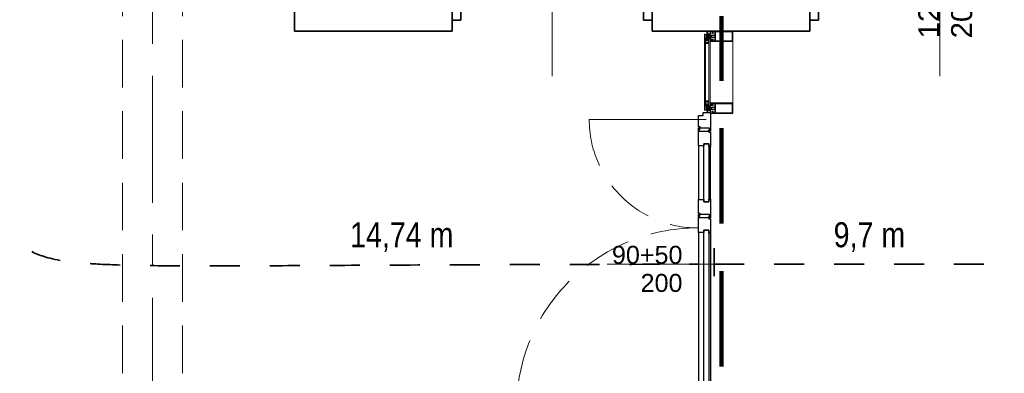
# Model space of a CAD drawing. Header units: centimetres. Extents: x 101 to 4622, y -1383 to 1498.
# Tile 46 of 68: x 2931 to 3423, y -468 to -292. Entities that reach past the tile are written whole.
import ezdxf

# ---------------------------------------------------------------- set-up
doc = ezdxf.new("R2010")
doc.units = ezdxf.units.CM
for name, pattern in [('Dash', [30, 15, -15]), ('Długa kreska', [71.4375, 47.625, -23.8125]), ('IMPORT-GEN3', [31.25, 23.75, -7.5]), ('Oś', [111.125, 63.5, -15.875, 15.875, -15.875]), ('Ukryte', [35.719, 23.8125, -11.9065])]:
    doc.linetypes.add(name, pattern=pattern)
for name, color, linetype, lineweight in [('A-DETL', 90, 'Continuous', 9), ('A-DETL-GENF', 92, 'Continuous', 18), ('A-DETL-HDLN', 90, 'Ukryte', 18), ('A-DETL-MEDM', 33, 'Continuous', 35), ('A-DETL-THIN', 151, 'Continuous', 9), ('A-DOOR', 31, 'Continuous', 25), ('A-DOOR-IDEN', 31, 'Continuous', 18), ('A-GLAZ-CURT', 52, 'Continuous', 18), ('A-GLAZ-CWMG', 51, 'Continuous', 18), ('A-WALL', 113, 'Continuous', 25), ('G-ANNO-TEXT', 231, 'Continuous', 18), ('G-IMPT', 8, 'Continuous', 18), ('S-GRID', 1, 'Continuous', 18)]:
    doc.layers.add(name, color=color, linetype=linetype, lineweight=lineweight)
doc.styles.add('Arial Narrow_3', font='ARIALN.TTF', dxfattribs={"height": 12.5})
doc.styles.add('Arial_11', font='arial.ttf', dxfattribs={"height": 9})
doc.styles.add('Arial_7', font='arial.ttf', dxfattribs={"height": 10.5})

# ---------------------------------------------------------------- blocks, each defined once
blk = doc.blocks.new('DRZWI 1S - Drzwi 90 glass-1363998-4_piętro II PT - projektowany - PPOŻ B')
at = {"layer": 'A-DETL-GENF'}
for p, q in [((-50, 7.5), (-50, -2)), ((-45.7, 7.5), (-50, 7.5)), ((-45.7, -2), (-45.7, 7.5)), ((50, 7.5), (45.7, 7.5)), ((45.7, 7.5), (45.7, -2)), ((50, -2), (50, 7.5)), ((-50, -2), (-45.7, -2)), ((45.7, -2), (50, -2))]:
    blk.add_line(p, q, dxfattribs=at)
at = {"layer": 'A-DETL-MEDM'}
for p, q in [((-45.7, 7.5), (-50, 7.5)), ((-50, 7.5), (-50, -2)), ((-45.7, -2), (-45.7, 7.5)), ((45.7, -2), (45.7, 7.5)), ((45.7, 7.5), (50, 7.5)), ((50, 7.5), (50, -2)), ((-50, -2), (-45.7, -2)), ((50, -2), (45.7, -2))]:
    blk.add_line(p, q, dxfattribs=at)
at = {"layer": 'A-DOOR'}
for p, q in [((45.7, 7.5), (45.7, 96.89)), ((38.16, 75.53), (45, 82.37)), ((38.16, 65.53), (45, 72.37)), ((38.16, 55.53), (45, 62.37)), ((38.16, 45.53), (45, 52.37)), ((38.16, 35.53), (45, 42.37)), ((38.16, 25.53), (45, 32.37))]:
    blk.add_line(p, q, dxfattribs=at)
at = {"layer": 'A-DOOR', "lineweight": 18}
blk.add_line((0, 30), (0, -30), dxfattribs=at)
blk.add_arc((45.7, 6.89), 90, 90, 179.6093, dxfattribs=at)
blk = doc.blocks.new('DRZWI 1S - Drzwi 120-1363999-4_piętro II PT - projektowany - PPOŻ B')
at = {"layer": 'A-DETL-GENF'}
for p, q in [((-65, 2), (-60.7, 2)), ((-65, -7.5), (-65, 2)), ((-60.7, 2), (-60.7, -7.5)), ((60.7, 2), (65, 2)), ((60.7, -7.5), (60.7, 2)), ((65, 2), (65, -7.5)), ((-60.7, -7.5), (-65, -7.5)), ((65, -7.5), (60.7, -7.5))]:
    blk.add_line(p, q, dxfattribs=at)
at = {"layer": 'A-DETL-MEDM'}
for p, q in [((-65, -7.5), (-65, 2)), ((-65, 2), (-60.7, 2)), ((-60.7, 2), (-60.7, -7.5)), ((60.7, 2), (60.7, -7.5)), ((65, 2), (60.7, 2)), ((65, -7.5), (65, 2)), ((-60.7, -7.5), (-65, -7.5)), ((60.7, -7.5), (65, -7.5))]:
    blk.add_line(p, q, dxfattribs=at)
at = {"layer": 'A-DOOR', "lineweight": 18}
blk.add_line((0, -30), (0, 30), dxfattribs=at)
at = {"layer": 'A-DOOR'}
blk.add_line((60.7, -7.5), (60.7, -126.89), dxfattribs=at)
at = {"layer": 'A-DOOR', "lineweight": 18}
blk.add_arc((60.7, -6.89), 120, 180.293, 270, dxfattribs=at)
blk = doc.blocks.new('Prostokątny szpros - Słup 105 mm-1305217-4_piętro II PT - projektowany - PPOŻ B')
at = {"layer": 'A-DETL-GENF'}
for p, q in [((-2.5, 2.33), (-2.5, 12.75)), ((2.45, 12.8), (-2.45, 12.8)), ((-2.26, 4.15), (-2.26, 12.4)), ((2.21, 12.45), (-2.21, 12.45)), ((2.26, 4.15), (2.26, 12.4)), ((2.5, 2.33), (2.5, 12.75)), ((-2.5, 2.33), (-2.47, 2.3)), ((-2.47, 2.3), (-2.25, 2.3)), ((-2.35, 2.6), (-2.3, 2.65)), ((-2.35, 2.4), (-2.35, 2.6)), ((-2.2, 2.4), (-2.35, 2.4)), ((-2.3, 2.65), (-1.97, 2.65)), ((-2.26, 3.8), (-2.21, 3.85)), ((-2.26, 3), (-2.26, 3.8)), ((-2.16, 2.9), (-2.26, 3)), ((-2.25, 2.3), (-2.2, 2.35)), ((-2.21, 4.1), (2.21, 4.1)), ((-2.21, 3.85), (-0.65, 3.85)), ((-2.2, 2.35), (-2.2, 2.4)), ((-1.55, 2.9), (-2.16, 2.9)), ((-1.97, 2.65), (-1.95, 2.67)), ((-1.95, 2.67), (-1.92, 2.65)), ((-1.92, 2.65), (-1.6, 2.65)), ((-1.55, 2.4), (-1.7, 2.4)), ((-1.7, 2.4), (-1.7, 2.35)), ((-1.7, 2.35), (-1.65, 2.3)), ((-1.65, 2.3), (-1.43, 2.3)), ((-1.6, 2.65), (-1.55, 2.6)), ((-1.4, 2.75), (-1.55, 2.9)), ((-1.55, 2.6), (-1.55, 2.4)), ((-1.43, 2.3), (-1.4, 2.33)), ((-1.4, 2.33), (-1.4, 2.75)), ((-0.65, 3.85), (-0.6, 3.8)), ((-0.6, 3.8), (-0.6, 0.33)), ((-0.6, 0.33), (-0.57, 0.3)), ((-0.57, 0.3), (-0.4, 0.3)), ((-0.45, 0.65), (-0.4, 0.7)), ((-0.45, 0.45), (-0.45, 0.65)), ((-0.35, 0.45), (-0.45, 0.45)), ((-0.35, 3.8), (-0.4, 3.75)), ((-0.4, 3.75), (-0.4, 1.06)), ((-0.4, 1.06), (-0.32, 1.02)), ((-0.4, 0.7), (-0.28, 0.7)), ((-0.4, 0.3), (-0.35, 0.35)), ((0.35, 3.8), (-0.35, 3.8)), ((-0.35, 0.35), (-0.35, 0.45)), ((-0.32, 1.02), (-0.08, 1.16)), ((-0.28, 0.7), (0, 0.86)), ((-0.08, 1.16), (0.08, 1.16)), ((0, 0.86), (0.28, 0.7)), ((0.08, 1.16), (0.33, 1.02)), ((0.28, 0.7), (0.4, 0.7)), ((0.33, 1.02), (0.4, 1.06)), ((0.4, 3.75), (0.35, 3.8)), ((0.45, 0.45), (0.35, 0.45)), ((0.35, 0.45), (0.35, 0.35)), ((0.35, 0.35), (0.4, 0.3)), ((0.4, 1.06), (0.4, 3.75)), ((0.4, 0.7), (0.45, 0.65)), ((0.4, 0.3), (0.57, 0.3)), ((0.45, 0.65), (0.45, 0.45)), ((0.57, 0.3), (0.6, 0.33)), ((0.6, 3.8), (0.65, 3.85)), ((0.6, 0.33), (0.6, 3.8)), ((0.65, 3.85), (2.21, 3.85)), ((1.55, 2.9), (1.4, 2.75)), ((1.4, 2.75), (1.4, 2.33)), ((1.4, 2.33), (1.43, 2.3)), ((1.43, 2.3), (1.65, 2.3)), ((2.16, 2.9), (1.55, 2.9)), ((1.55, 2.6), (1.6, 2.65)), ((1.55, 2.4), (1.55, 2.6)), ((1.7, 2.4), (1.55, 2.4)), ((1.6, 2.65), (1.93, 2.65)), ((1.65, 2.3), (1.7, 2.35)), ((1.7, 2.35), (1.7, 2.4)), ((1.93, 2.65), (1.95, 2.67)), ((1.95, 2.67), (1.98, 2.65)), ((1.98, 2.65), (2.3, 2.65)), ((2.26, 3), (2.16, 2.9)), ((2.35, 2.4), (2.2, 2.4)), ((2.2, 2.4), (2.2, 2.35)), ((2.2, 2.35), (2.25, 2.3)), ((2.21, 3.85), (2.26, 3.8)), ((2.25, 2.3), (2.47, 2.3)), ((2.26, 3.8), (2.26, 3)), ((2.3, 2.65), (2.35, 2.6)), ((2.35, 2.6), (2.35, 2.4)), ((2.47, 2.3), (2.5, 2.33))]:
    blk.add_line(p, q, dxfattribs=at)
for centre, start, end in [((-2.45, 12.75), 90, 180), ((-2.21, 12.4), 90, 180), ((2.21, 12.4), 0, 90), ((2.45, 12.75), 0, 90), ((-2.21, 4.15), 180, 270), ((2.21, 4.15), 270, 0)]:
    blk.add_arc(centre, 0.05, start, end, dxfattribs=at)
at = {"layer": 'G-IMPT'}
for p, q in [((-2, -0.05), (-2, 0.15)), ((-0.02, 2.15), (-0.05, 2.1)), ((0.12, 1.51), (-0.03, 2.01)), ((2, 0.15), (2, -0.05)), ((-1, -1.4), (-1, -0.7)), ((0.19, -0.03), (-0.19, -0.03)), ((1, -1.4), (1, -0.7))]:
    blk.add_line(p, q, dxfattribs=at)
at = {"layer": 'G-IMPT', "flags": 128}
for points in [[(-1.85, 0.3), (-0.36, 0.3), (-0.34, 0.31), (-0.33, 0.34), (-0.31, 0.35), (-0.3, 0.35), (-0.28, 0.33), (-0.28, 0.2), (-0.23, 0.15), (-0.19, 0.15), (0.19, 0.15), (0.23, 0.15), (0.28, 0.2), (0.28, 0.33), (0.3, 0.35), (0.31, 0.35), (0.33, 0.34), (0.34, 0.31), (0.36, 0.3), (1.85, 0.3)], [(1.7, -0.05), (1.7, 0), (1.67, 0.03), (1.22, 0.03), (1.18, 0.03), (0.68, -0.09), (0.6, -0.19), (0.6, -0.25), (0.55, -0.3), (0.05, -0.3), (0.03, -0.29), (0.02, -0.28), (-0.02, -0.28), (-0.03, -0.29), (-0.05, -0.3), (-0.55, -0.3), (-0.6, -0.25), (-0.6, -0.19), (-0.68, -0.09), (-1.18, 0.03), (-1.22, 0.03), (-1.67, 0.03), (-1.7, 0), (-1.7, -0.05)], [(0.46, -0.3), (0.46, -0.35), (-0.46, -0.35), (-0.46, -0.3), (0.46, -0.3), (0.19, -0.03), (0.19, 0.45), (0.19, 1.35), (0.19, 1.51), (0.19, 2.05), (0.02, 2.15), (-0.02, 2.15), (-0.19, 2.05), (-0.19, 1.51), (0.19, 1.51), (0.24, 1.46), (0.24, 1.35), (0.24, 0.5), (-0.24, 0.5), (-0.24, 1.35), (-0.24, 1.46), (0.24, 1.46)], [(-0.46, -0.3), (-0.19, -0.03), (-0.19, 0.45), (-0.24, 0.5)], [(-0.24, 1.46), (-0.19, 1.51), (-0.19, 1.35), (-0.19, 0.45), (0.19, 0.45), (0.24, 0.5)]]:
    blk.add_lwpolyline(points, dxfattribs=at)
for points in [[(-1, 0.3), (1, 0.3), (1, -0.3), (-1, -0.3)], [(-1, -0.3), (1, -0.3), (1, -0.7), (-1, -0.7)]]:
    blk.add_lwpolyline(points, close=True, dxfattribs=at)
at = {"layer": 'G-IMPT', "linetype": 'IMPORT-GEN3', "flags": 128}
blk.add_lwpolyline([(-0.02, 2.15), (0.17, 2.04), (0.17, 1.51)], dxfattribs=at)
at = {"layer": 'G-IMPT'}
for centre, radius, start, end in [((-1.85, 0.15), 0.15, 90, 180), ((-0.12, 2.22), 0.183, 247.4798, 294.8131), ((0.1, 2.07), 0.146, 170, 204.7886), ((1.85, 0.15), 0.15, 360, 90), ((-1.85, -0.05), 0.15, 180, 0), ((0, -11.37), 10.02, 84.2752, 95.7248), ((1.85, -0.05), 0.15, 180, 0)]:
    blk.add_arc(centre, radius, start, end, dxfattribs=at)
blk = doc.blocks.new('Prostokątny szpros - Słup Aluprof MB-SR50N EFEKT Ug_1_0-1501003-4_piętro II PT - projektowany - PPOŻ B')
at = {"layer": 'A-GLAZ-CWMG', "lineweight": 25}
for p, q in [((-5, 1.4), (-5, 12.8)), ((-5, 12.8), (0, 12.8)), ((0, 12.8), (0, 1.4)), ((-3.5, 1.4), (-5, 1.4)), ((-3.5, 0), (-3.5, 1.4)), ((-1.5, 0), (-3.5, 0)), ((0, 1.4), (-1.5, 1.4)), ((-1.5, 1.4), (-1.5, 0))]:
    blk.add_line(p, q, dxfattribs=at)
blk = doc.blocks.new('M_Curtain Wall Dbl Glass Aluprof - 2-skrzydłowe _czynne 90_-1499755-4_piętro II PT - projektowany - PPOŻ B')
at = {"layer": 'A-DOOR'}
for p, q in [((-75.9, 2.05), (-74.38, 2.05)), ((-75.9, -1.65), (-75.9, 2.05)), ((-74.38, 4.35), (-68.7, 4.35)), ((-74.38, 2.05), (-74.38, 4.35)), ((-68.7, 4.35), (-68.7, 3.55)), ((-68.7, 3.55), (-68.15, 3.55)), ((-68.2, 3.85), (-68.2, 4.35)), ((-68.2, 4.35), (-59.2, 4.35)), ((-67.2, 3.85), (-68.2, 3.85)), ((-68.15, 3.55), (-68.15, -1.15)), ((-67.2, 4.17), (-67.2, 3.85)), ((-66.65, 4.17), (-67.2, 4.17)), ((-66.65, -0.67), (-66.65, 4.17)), ((-60.3, 1.65), (16.99, 1.65)), ((-60.3, -0.75), (-60.3, 1.65)), ((-60.3, 1.65), (-60.3, -0.75)), ((-59.2, 1.65), (-60.3, 1.65)), ((-59.2, 4.35), (-59.2, 1.65)), ((15.9, 4.35), (-59.2, 4.35)), ((15.9, 1.65), (15.9, 4.35)), ((15.9, 4.35), (24.9, 4.35)), ((16.99, 1.65), (15.9, 1.65)), ((16.99, 1.65), (16.99, -0.75)), ((16.99, -0.75), (16.99, 1.65)), ((23.35, 4.17), (23.35, -0.67)), ((23.9, 4.17), (23.35, 4.17)), ((23.9, 3.85), (23.9, 4.17)), ((24.9, 3.85), (23.9, 3.85)), ((24.85, 3.55), (25.39, 3.55)), ((24.85, -1.15), (24.85, 3.55)), ((24.9, 4.35), (24.9, 3.85)), ((25.39, 4.35), (32.33, 4.35)), ((25.39, 3.55), (25.39, 4.35)), ((31.23, 1.65), (60.3, 1.65)), ((31.23, -0.75), (31.23, 1.65)), ((31.23, 1.65), (31.23, -0.75)), ((32.33, 1.65), (31.23, 1.65)), ((32.33, 4.35), (32.33, 1.65)), ((59.2, 4.35), (32.33, 4.35)), ((59.2, 4.35), (68.2, 4.35)), ((59.2, 1.65), (59.2, 4.35)), ((60.3, 1.65), (59.2, 1.65)), ((60.3, 1.65), (60.3, -0.75)), ((60.3, -0.75), (60.3, 1.65)), ((66.65, 4.17), (66.65, -0.67)), ((67.2, 4.17), (66.65, 4.17)), ((67.2, 3.85), (67.2, 4.17)), ((68.2, 3.85), (67.2, 3.85)), ((68.15, 3.55), (68.7, 3.55)), ((68.15, -1.15), (68.15, 3.55)), ((68.2, 4.35), (68.2, 3.85)), ((68.7, 4.35), (74.38, 4.35)), ((68.7, 3.55), (68.7, 4.35)), ((74.38, 4.35), (74.38, 2.05)), ((74.38, 2.05), (75.9, 2.05)), ((75.9, 2.05), (75.9, -1.65)), ((-66.6, -1.65), (-75.9, -1.65)), ((-68.15, -1.15), (-66.6, -1.15)), ((-67.05, -0.67), (-66.65, -0.67)), ((-67.05, -0.85), (-67.05, -0.67)), ((-66.1, -0.85), (-67.05, -0.85)), ((-66.6, -1.15), (-66.6, -1.65)), ((-66.1, -1.65), (-66.1, -0.85)), ((-58.9, -1.65), (-66.1, -1.65)), ((16.99, -0.75), (-60.3, -0.75)), ((-60.3, -0.75), (-58.9, -0.75)), ((-58.9, -0.75), (-58.9, -1.65)), ((15.6, -1.65), (-58.9, -1.65)), ((15.6, -0.75), (16.99, -0.75)), ((15.6, -1.65), (15.6, -0.75)), ((22.8, -1.65), (15.6, -1.65)), ((22.8, -0.85), (22.8, -1.65)), ((23.75, -0.85), (22.8, -0.85)), ((23.3, -1.15), (24.85, -1.15)), ((23.3, -1.65), (23.3, -1.15)), ((32.63, -1.65), (23.3, -1.65)), ((23.35, -0.67), (23.75, -0.67)), ((23.75, -0.67), (23.75, -0.85)), ((60.3, -0.75), (31.23, -0.75)), ((31.23, -0.75), (32.63, -0.75)), ((32.63, -0.75), (32.63, -1.65)), ((32.63, -1.65), (58.9, -1.65)), ((58.9, -0.75), (60.3, -0.75)), ((58.9, -1.65), (58.9, -0.75)), ((66.1, -1.65), (58.9, -1.65)), ((66.1, -0.85), (66.1, -1.65)), ((67.05, -0.85), (66.1, -0.85)), ((66.6, -1.15), (68.15, -1.15)), ((66.6, -1.65), (66.6, -1.15)), ((75.9, -1.65), (66.6, -1.65)), ((66.65, -0.67), (67.05, -0.67)), ((67.05, -0.67), (67.05, -0.85))]:
    blk.add_line(p, q, dxfattribs=at)
blk = doc.blocks.new('Aluprof szyba Ug_1_0 - Aluprof szyba Ug_1_0-1501025-4_piętro II PT - projektowany - PPOŻ B')
at = {"layer": 'A-GLAZ-CURT'}
for p, q in [((17, 1.4), (-17, 1.4)), ((-17, 1.4), (-17, -1.4)), ((-17, 0.8), (17, 0.8)), ((17, -1.4), (17, 1.4)), ((-17, -0.8), (17, -0.8)), ((-17, -1.4), (17, -1.4))]:
    blk.add_line(p, q, dxfattribs=at)
at = {"layer": 'G-IMPT'}
for p, q in [((-15.9, 0.3), (-16.95, 0.3)), ((15.9, 0.3), (16.95, 0.3)), ((-16.95, -0.3), (-15.9, -0.3)), ((-16.6, -2.27), (-16.6, -1.85)), ((-16.38, -2.3), (-16.57, -2.3)), ((-16.47, -1.6), (-16.31, -1.6)), ((-16.27, -2.57), (-16.35, -2.46)), ((-16.25, -2.05), (-16.25, -1.85)), ((-16.21, -2.58), (-16.25, -2.58)), ((-16.2, -1.8), (-15.9, -1.8)), ((-15.9, -2.1), (-16.2, -2.1)), ((-16.2, -2.47), (-16.2, -2.27)), ((-16.18, -2.25), (-15.92, -2.25)), ((-15.9, -2.27), (-15.9, -2.47)), ((-15.85, -2.58), (-15.89, -2.58)), ((-15.85, -1.85), (-15.85, -2.05)), ((-15.75, -2.46), (-15.83, -2.57)), ((-15.79, -1.6), (-15.63, -1.6)), ((-15.53, -2.3), (-15.72, -2.3)), ((-15.5, -1.85), (-15.5, -2.27)), ((15.5, -1.85), (15.5, -2.27)), ((15.53, -2.3), (15.72, -2.3)), ((15.79, -1.6), (15.63, -1.6)), ((15.75, -2.46), (15.83, -2.57)), ((15.85, -1.85), (15.85, -2.05)), ((15.85, -2.58), (15.89, -2.58)), ((16.95, -0.3), (15.9, -0.3)), ((16.2, -1.8), (15.9, -1.8)), ((15.9, -2.1), (16.2, -2.1)), ((15.9, -2.27), (15.9, -2.47)), ((16.18, -2.25), (15.92, -2.25)), ((16.2, -2.47), (16.2, -2.27)), ((16.21, -2.58), (16.25, -2.58)), ((16.25, -2.05), (16.25, -1.85)), ((16.27, -2.57), (16.35, -2.46)), ((16.47, -1.6), (16.31, -1.6)), ((16.38, -2.3), (16.57, -2.3)), ((16.6, -2.27), (16.6, -1.85))]:
    blk.add_line(p, q, dxfattribs=at)
at = {"layer": 'G-IMPT', "flags": 128}
for points in [[(-17, 0.35), (-17, 0.4), (-17, 0.8), (-14.93, 0.8), (-14.93, 0.77), (-14.95, 0.77), (-14.96, 0.76), (-14.97, 0.74), (-14.97, 0.72), (-14.97, 0.71), (-14.95, 0.7), (-14.95, 0.69), (-14.94, 0.69), (-14.94, 0.69), (-14.94, 0.69), (-14.93, 0.68), (-14.93, 0.68), (-14.93, 0.67), (-14.92, 0.67), (-14.92, 0.66), (-14.92, 0.66), (-14.92, 0.65), (-14.92, 0.65), (-14.92, 0.64), (-14.92, 0.64), (-14.92, 0.63), (-14.92, 0.63), (-14.93, 0.62), (-14.93, 0.62), (-14.93, 0.62), (-14.94, 0.61), (-14.94, 0.61), (-14.95, 0.6), (-15.02, 0.57), (-15.03, 0.55), (-15.03, 0.54), (-15.03, 0.5), (-15.03, 0.5), (-15.03, 0.49), (-15.02, 0.48), (-15.01, 0.47), (-15, 0.47), (-15, 0.47), (-15, 0.47), (-15, 0.47), (-15, 0.47), (-14.98, 0.46), (-14.98, 0.46), (-14.98, 0.46), (-14.98, 0.46), (-14.98, 0.46), (-14.98, 0.46), (-14.97, 0.46), (-14.97, 0.45), (-14.97, 0.45), (-14.97, 0.45), (-14.97, 0.45), (-14.97, 0.45), (-14.97, 0.44), (-14.97, 0.44), (-14.97, 0), (-14.97, -0.44), (-14.97, -0.44), (-14.97, -0.45), (-14.97, -0.45), (-14.97, -0.45), (-14.97, -0.45), (-14.97, -0.45), (-14.97, -0.46), (-14.98, -0.46), (-14.98, -0.46), (-14.98, -0.46), (-14.98, -0.46), (-14.98, -0.46), (-14.98, -0.46), (-14.98, -0.46), (-14.99, -0.46), (-14.99, -0.46), (-14.99, -0.46), (-14.99, -0.46), (-14.99, -0.46), (-14.99, -0.47), (-15, -0.47), (-15, -0.47), (-15, -0.47), (-15, -0.47), (-15, -0.47), (-15, -0.47), (-15.01, -0.47), (-15.02, -0.48), (-15.03, -0.49), (-15.03, -0.5), (-15.03, -0.55), (-15.02, -0.57), (-15.01, -0.57), (-14.95, -0.6), (-14.94, -0.61), (-14.94, -0.61), (-14.93, -0.62), (-14.93, -0.62), (-14.93, -0.62), (-14.92, -0.63), (-14.92, -0.63), (-14.92, -0.64), (-14.92, -0.64), (-14.92, -0.65), (-14.92, -0.65), (-14.92, -0.66), (-14.92, -0.66), (-14.92, -0.67), (-14.93, -0.67), (-14.93, -0.68), (-14.93, -0.68), (-14.94, -0.69), (-14.94, -0.69), (-14.94, -0.69), (-14.94, -0.69), (-14.95, -0.69), (-14.96, -0.7), (-14.97, -0.71), (-14.97, -0.72), (-14.97, -0.74), (-14.96, -0.76), (-14.95, -0.77), (-14.93, -0.77), (-14.93, -0.8), (-17, -0.8), (-17, -0.4), (-17, -0.35)], [(-15.81, 0.01), (-15.81, 0.02), (-15.8, 0.2)], [(-14.6, 0.66), (-14.68, 0.67), (-14.77, 0.68), (-14.85, 0.69), (-14.94, 0.7)], [(-14.93, 0.8), (-14.78, 0.8), (-14.64, 0.8), (-14.49, 0.8), (-14.34, 0.8)], [(-14.93, 0.77), (-14.93, 0.78), (-14.93, 0.78), (-14.93, 0.79), (-14.93, 0.8)], [(-14.44, 0.77), (-14.56, 0.77), (-14.68, 0.77), (-14.81, 0.77), (-14.93, 0.77)], [(-14.93, 0.76), (-14.82, 0.76), (-14.71, 0.76), (-14.6, 0.76), (-14.48, 0.76)], [(-14.58, 0.62), (-14.58, 0.63), (-14.59, 0.64), (-14.59, 0.65), (-14.6, 0.66)], [(-14.55, 0.59), (-14.56, 0.59), (-14.57, 0.6), (-14.58, 0.61), (-14.58, 0.62)], [(-14.48, 0.59), (-14.5, 0.59), (-14.52, 0.59), (-14.53, 0.59), (-14.55, 0.59)], [(-14.48, 0.76), (-14.48, 0.76), (-14.47, 0.75), (-14.47, 0.74), (-14.47, 0.73)], [(-14.47, 0.73), (-14.48, 0.73), (-14.48, 0.73), (-14.48, 0.72), (-14.48, 0.71)], [(-14.48, 0.71), (-14.48, 0.71), (-14.48, 0.7), (-14.48, 0.69), (-14.47, 0.69)], [(-14.47, 0.69), (-14.47, 0.69), (-14.46, 0.69), (-14.45, 0.69), (-14.45, 0.69)], [(-14.45, 0.69), (-14.44, 0.71), (-14.44, 0.73), (-14.44, 0.75), (-14.44, 0.77)], [(-14.34, 0.77), (-14.37, 0.77), (-14.39, 0.77), (-14.41, 0.77), (-14.44, 0.77)], [(-14.44, 0.77), (-14.41, 0.77), (-14.39, 0.77), (-14.37, 0.77), (-14.34, 0.77)], [(-14.43, -0.54), (-14.43, -0.27), (-14.43, 0), (-14.43, 0.27), (-14.43, 0.54)], [(-14.35, 0.57), (-14.36, 0.55), (-14.37, 0.52), (-14.36, 0.49), (-14.34, 0.47)], [(-14.34, 0.58), (-14.34, 0.58), (-14.34, 0.58), (-14.35, 0.57), (-14.35, 0.57)], [(-14.34, 0.8), (-14.34, 0.79), (-14.34, 0.79), (-14.34, 0.78), (-14.34, 0.77)], [(-14.34, 0.47), (-14.34, 0.46), (-14.33, 0.46), (-14.33, 0.45), (-14.33, 0.44)], [(-14.33, 0.76), (-14.33, 0.72), (-14.33, 0.68), (-14.33, 0.64), (-14.33, 0.6)], [(-14.33, 0.44), (-14.33, 0.22), (-14.33, 0), (-14.33, -0.22), (-14.33, -0.44)], [(14.33, 0.76), (14.33, 0.72), (14.33, 0.68), (14.33, 0.64), (14.33, 0.6)], [(14.34, 0.47), (14.34, 0.46), (14.33, 0.46), (14.33, 0.45), (14.33, 0.44)], [(14.33, 0.44), (14.33, 0.22), (14.33, 0), (14.33, -0.22), (14.33, -0.44)], [(14.34, 0.8), (14.34, 0.79), (14.34, 0.79), (14.34, 0.78), (14.34, 0.77)], [(14.93, 0.8), (14.78, 0.8), (14.64, 0.8), (14.49, 0.8), (14.34, 0.8)], [(14.34, 0.77), (14.37, 0.77), (14.39, 0.77), (14.41, 0.77), (14.44, 0.77)], [(14.44, 0.77), (14.41, 0.77), (14.39, 0.77), (14.37, 0.77), (14.34, 0.77)], [(14.34, 0.58), (14.34, 0.58), (14.34, 0.58), (14.35, 0.57), (14.35, 0.57)], [(14.35, 0.57), (14.36, 0.55), (14.37, 0.52), (14.36, 0.49), (14.34, 0.47)], [(14.43, -0.54), (14.43, -0.27), (14.43, 0), (14.43, 0.27), (14.43, 0.54)], [(14.44, 0.77), (14.56, 0.77), (14.68, 0.77), (14.81, 0.77), (14.93, 0.77)], [(14.45, 0.69), (14.44, 0.71), (14.44, 0.73), (14.44, 0.75), (14.44, 0.77)], [(14.47, 0.69), (14.47, 0.69), (14.46, 0.69), (14.45, 0.69), (14.45, 0.69)], [(14.48, 0.76), (14.48, 0.76), (14.47, 0.75), (14.47, 0.74), (14.47, 0.73)], [(14.47, 0.73), (14.48, 0.73), (14.48, 0.73), (14.48, 0.72), (14.48, 0.71)], [(14.48, 0.71), (14.48, 0.71), (14.48, 0.7), (14.48, 0.69), (14.47, 0.69)], [(14.93, 0.76), (14.82, 0.76), (14.71, 0.76), (14.6, 0.76), (14.48, 0.76)], [(14.48, 0.59), (14.5, 0.59), (14.52, 0.59), (14.53, 0.59), (14.55, 0.59)], [(14.55, 0.59), (14.56, 0.59), (14.57, 0.6), (14.58, 0.61), (14.58, 0.62)], [(14.58, 0.62), (14.58, 0.63), (14.59, 0.64), (14.59, 0.65), (14.6, 0.66)], [(14.6, 0.66), (14.68, 0.67), (14.77, 0.68), (14.85, 0.69), (14.94, 0.7)], [(17, 0.35), (17, 0.4), (17, 0.8), (14.93, 0.8), (14.93, 0.77), (14.95, 0.77), (14.96, 0.76), (14.97, 0.74), (14.97, 0.72), (14.97, 0.71), (14.95, 0.7), (14.95, 0.69), (14.94, 0.69), (14.94, 0.69), (14.94, 0.69), (14.93, 0.68), (14.93, 0.68), (14.93, 0.67), (14.92, 0.67), (14.92, 0.66), (14.92, 0.66), (14.92, 0.65), (14.92, 0.65), (14.92, 0.64), (14.92, 0.64), (14.92, 0.63), (14.92, 0.63), (14.93, 0.62), (14.93, 0.62), (14.93, 0.62), (14.94, 0.61), (14.94, 0.61), (14.95, 0.6), (15.02, 0.57), (15.03, 0.55), (15.03, 0.54), (15.03, 0.5), (15.03, 0.5), (15.03, 0.49), (15.02, 0.48), (15.01, 0.47), (15, 0.47), (15, 0.47), (15, 0.47), (15, 0.47), (15, 0.47), (14.98, 0.46), (14.98, 0.46), (14.98, 0.46), (14.98, 0.46), (14.98, 0.46), (14.98, 0.46), (14.97, 0.46), (14.97, 0.45), (14.97, 0.45), (14.97, 0.45), (14.97, 0.45), (14.97, 0.45), (14.97, 0.44), (14.97, 0.44), (14.97, 0), (14.97, -0.44), (14.97, -0.44), (14.97, -0.45), (14.97, -0.45), (14.97, -0.45), (14.97, -0.45), (14.97, -0.45), (14.97, -0.46), (14.98, -0.46), (14.98, -0.46), (14.98, -0.46), (14.98, -0.46), (14.98, -0.46), (14.98, -0.46), (14.98, -0.46), (14.99, -0.46), (14.99, -0.46), (14.99, -0.46), (14.99, -0.46), (14.99, -0.46), (14.99, -0.47), (15, -0.47), (15, -0.47), (15, -0.47), (15, -0.47), (15, -0.47), (15, -0.47), (15.01, -0.47), (15.02, -0.48), (15.03, -0.49), (15.03, -0.5), (15.03, -0.55), (15.02, -0.57), (15.01, -0.57), (14.95, -0.6), (14.94, -0.61), (14.94, -0.61), (14.93, -0.62), (14.93, -0.62), (14.93, -0.62), (14.92, -0.63), (14.92, -0.63), (14.92, -0.64), (14.92, -0.64), (14.92, -0.65), (14.92, -0.65), (14.92, -0.66), (14.92, -0.66), (14.92, -0.67), (14.93, -0.67), (14.93, -0.68), (14.93, -0.68), (14.94, -0.69), (14.94, -0.69), (14.94, -0.69), (14.94, -0.69), (14.95, -0.69), (14.96, -0.7), (14.97, -0.71), (14.97, -0.72), (14.97, -0.74), (14.96, -0.76), (14.95, -0.77), (14.93, -0.77), (14.93, -0.8), (17, -0.8), (17, -0.4), (17, -0.35)], [(14.93, 0.77), (14.93, 0.78), (14.93, 0.78), (14.93, 0.79), (14.93, 0.8)], [(15.81, 0.01), (15.81, 0.02), (15.8, 0.2)], [(-16.33, -2.43), (-16.3, -2.42), (-16.3, -2.3)], [(-15.8, -0.2), (-15.8, -0.04), (-15.81, -0.01)], [(-15.8, -2.3), (-15.8, -2.42), (-15.76, -2.43)], [(-14.94, -0.7), (-14.85, -0.69), (-14.77, -0.68), (-14.68, -0.67), (-14.6, -0.66)], [(-14.48, -0.76), (-14.6, -0.76), (-14.71, -0.76), (-14.82, -0.76), (-14.93, -0.76)], [(-14.93, -0.77), (-14.81, -0.77), (-14.68, -0.77), (-14.56, -0.77), (-14.44, -0.77)], [(-14.93, -0.8), (-14.93, -0.79), (-14.93, -0.79), (-14.93, -0.78), (-14.93, -0.77)], [(-14.34, -0.8), (-14.49, -0.8), (-14.64, -0.8), (-14.78, -0.8), (-14.93, -0.8)], [(-14.6, -0.66), (-14.59, -0.65), (-14.59, -0.64), (-14.58, -0.63), (-14.58, -0.62)], [(-14.58, -0.62), (-14.58, -0.61), (-14.57, -0.6), (-14.56, -0.59), (-14.55, -0.59)], [(-14.55, -0.59), (-14.53, -0.59), (-14.52, -0.59), (-14.5, -0.59), (-14.48, -0.59)], [(-14.47, -0.69), (-14.48, -0.69), (-14.48, -0.7), (-14.48, -0.71), (-14.48, -0.71)], [(-14.48, -0.71), (-14.48, -0.72), (-14.48, -0.73), (-14.48, -0.73), (-14.47, -0.73)], [(-14.47, -0.73), (-14.47, -0.74), (-14.47, -0.75), (-14.48, -0.76), (-14.48, -0.76)], [(-14.45, -0.69), (-14.45, -0.69), (-14.46, -0.69), (-14.47, -0.69), (-14.47, -0.69)], [(-14.44, -0.77), (-14.44, -0.75), (-14.44, -0.73), (-14.44, -0.71), (-14.45, -0.69)], [(-14.44, -0.77), (-14.41, -0.77), (-14.39, -0.77), (-14.37, -0.77), (-14.34, -0.78)], [(-14.34, -0.78), (-14.37, -0.77), (-14.39, -0.77), (-14.41, -0.77), (-14.44, -0.77)], [(-14.34, -0.47), (-14.36, -0.49), (-14.37, -0.52), (-14.36, -0.55), (-14.35, -0.57)], [(-14.35, -0.57), (-14.35, -0.57), (-14.34, -0.58), (-14.34, -0.58), (-14.34, -0.58)], [(-14.33, -0.44), (-14.33, -0.45), (-14.33, -0.46), (-14.34, -0.46), (-14.34, -0.47)], [(-14.34, -0.78), (-14.34, -0.78), (-14.34, -0.79), (-14.34, -0.79), (-14.34, -0.8)], [(-14.33, -0.6), (-14.33, -0.64), (-14.33, -0.68), (-14.33, -0.72), (-14.33, -0.76)], [(14.33, -0.44), (14.33, -0.45), (14.33, -0.46), (14.34, -0.46), (14.34, -0.47)], [(14.33, -0.6), (14.33, -0.64), (14.33, -0.68), (14.33, -0.72), (14.33, -0.76)], [(14.34, -0.47), (14.36, -0.49), (14.37, -0.52), (14.36, -0.55), (14.35, -0.57)], [(14.35, -0.57), (14.35, -0.57), (14.34, -0.58), (14.34, -0.58), (14.34, -0.58)], [(14.44, -0.77), (14.41, -0.77), (14.39, -0.77), (14.37, -0.77), (14.34, -0.78)], [(14.34, -0.78), (14.34, -0.78), (14.34, -0.79), (14.34, -0.79), (14.34, -0.8)], [(14.34, -0.78), (14.37, -0.77), (14.39, -0.77), (14.41, -0.77), (14.44, -0.77)], [(14.34, -0.8), (14.49, -0.8), (14.64, -0.8), (14.78, -0.8), (14.93, -0.8)], [(14.44, -0.77), (14.44, -0.75), (14.44, -0.73), (14.44, -0.71), (14.45, -0.69)], [(14.93, -0.77), (14.81, -0.77), (14.68, -0.77), (14.56, -0.77), (14.44, -0.77)], [(14.45, -0.69), (14.45, -0.69), (14.46, -0.69), (14.47, -0.69), (14.47, -0.69)], [(14.47, -0.69), (14.48, -0.69), (14.48, -0.7), (14.48, -0.71), (14.48, -0.71)], [(14.48, -0.71), (14.48, -0.72), (14.48, -0.73), (14.48, -0.73), (14.47, -0.73)], [(14.47, -0.73), (14.47, -0.74), (14.47, -0.75), (14.48, -0.76), (14.48, -0.76)], [(14.55, -0.59), (14.53, -0.59), (14.52, -0.59), (14.5, -0.59), (14.48, -0.59)], [(14.48, -0.76), (14.6, -0.76), (14.71, -0.76), (14.82, -0.76), (14.93, -0.76)], [(14.58, -0.62), (14.58, -0.61), (14.57, -0.6), (14.56, -0.59), (14.55, -0.59)], [(14.6, -0.66), (14.59, -0.65), (14.59, -0.64), (14.58, -0.63), (14.58, -0.62)], [(14.94, -0.7), (14.85, -0.69), (14.77, -0.68), (14.68, -0.67), (14.6, -0.66)], [(14.93, -0.8), (14.93, -0.79), (14.93, -0.79), (14.93, -0.78), (14.93, -0.77)], [(15.8, -2.3), (15.8, -2.42), (15.76, -2.43)], [(15.8, -0.2), (15.8, -0.04), (15.81, -0.01)], [(16.33, -2.43), (16.3, -2.42), (16.3, -2.3)]]:
    blk.add_lwpolyline(points, dxfattribs=at)
for points in [[(-15.88, 0.42), (-16.98, 0.42)], [(-15.68, -0.22), (-15.68, 0.22)], [(15.68, -0.22), (15.68, 0.22)], [(15.88, 0.42), (16.98, 0.42)], [(-16.98, -0.42), (-15.88, -0.42)], [(16.98, -0.42), (15.88, -0.42)]]:
    blk.add_lwpolyline(points, close=True, dxfattribs=at)
at = {"layer": 'G-IMPT'}
for centre, radius, start, end in [((-16.98, 0.4), 0.02, 90, 180), ((-16.98, 0.4), 0.02, 90, 180), ((-16.95, 0.35), 0.05, 180, 270), ((-15.9, 0.2), 0.1, 0, 90), ((-15.88, 0.22), 0.2, 360, 90), ((-15.88, 0.22), 0.2, 360, 90), ((-15.8, 0), 0.02, 135, 225), ((-15.82, 0.04), 0.02, 315, 0), ((-14.93, 0.73), 0.03, 90.0255, 262.7766), ((-14.48, 0.54), 0.05, 0, 90), ((-14.34, 0.76), 0.0151, 0.296, 89.704), ((-14.36, 0.6), 0.03, 318.7673, 0), ((14.34, 0.76), 0.0151, 90.296, 179.704), ((14.36, 0.6), 0.03, 180, 221.2327), ((14.48, 0.54), 0.05, 90, 180), ((14.93, 0.73), 0.03, 277.2234, 89.9745), ((15.88, 0.22), 0.2, 90, 180), ((15.88, 0.22), 0.2, 90, 180), ((15.9, 0.2), 0.1, 90, 180), ((15.82, 0.04), 0.02, 180, 225), ((15.8, 0), 0.02, 315, 45), ((16.95, 0.35), 0.05, 270, 0), ((16.98, 0.4), 0.02, 0, 90), ((16.98, 0.4), 0.02, 360, 90), ((-16.95, -0.35), 0.05, 90, 180), ((-16.98, -0.4), 0.02, 180, 270), ((-16.98, -0.4), 0.02, 180, 270), ((-16.91, -1.44), 0.0401, 74.5462, 240.6543), ((-17.04, -1.9), 0.442, 7.3451, 75.9551), ((-16.97, -2.02), 0.624, 46.7817, 83.2497), ((-16.57, -2.27), 0.03, 180, 270), ((-16.47, -1.5), 0.1, 221.498, 269.891), ((-16.47, -1.43), 0.03, 89.891, 269.891), ((-16.5, -1.96), 0.559, 43.2152, 86.7025), ((-16.51, -1.78), 0.324, 45.9581, 83.0951), ((-16.38, -2.27), 0.03, 270, 330), ((-16.33, -2.3), 0.03, 0, 150), ((-16.33, -2.45), 0.02, 105, 215), ((-16.31, -1.57), 0.03, 269.4976, 45.9581), ((-16.25, -2.55), 0.03, 215, 270), ((-16.2, -1.85), 0.05, 90, 180), ((-16.2, -2.05), 0.05, 180, 270), ((-16.21, -2.55), 0.03, 270, 296.888), ((-16.18, -2.27), 0.02, 90, 180), ((-16.18, -2.47), 0.02, 180, 284.4775), ((-16.05, -2.84), 0.3, 61.3165, 118.6835), ((-16.05, -2.93), 0.464, 74.3781, 105.6219), ((-16.05, -1.55), 0.05, 209.5294, 274.8894), ((-16.04, -1.55), 0.05, 265.1106, 330.4706), ((-15.59, -1.96), 0.559, 93.2975, 136.7848), ((-15.92, -2.27), 0.02, 0, 90), ((-15.92, -2.47), 0.02, 255.5225, 360), ((-15.89, -2.55), 0.03, 243.112, 270), ((-15.9, -0.2), 0.1, 270, 0), ((-15.9, -1.85), 0.05, 0, 90), ((-15.9, -2.05), 0.05, 270, 360), ((-15.88, -0.22), 0.2, 270, 0), ((-15.88, -0.22), 0.2, 270, 0), ((-15.85, -2.55), 0.03, 270, 325), ((-15.79, -1.57), 0.03, 134.0419, 270.5024), ((-15.82, -0.04), 0.02, 0, 45), ((-15.59, -1.78), 0.324, 96.9049, 134.0419), ((-15.77, -2.3), 0.03, 30, 180), ((-15.77, -2.45), 0.02, 325, 75), ((-15.72, -2.27), 0.03, 210, 270), ((-15.63, -1.43), 0.03, 270.109, 90.109), ((-15.63, -1.5), 0.1, 270.109, 318.502), ((-15.12, -2.02), 0.624, 96.7503, 133.2183), ((-15.53, -2.27), 0.03, 270, 0), ((-15.06, -1.9), 0.442, 104.0449, 172.6549), ((-15.19, -1.44), 0.0401, 299.3457, 105.4538), ((-14.93, -0.73), 0.03, 97.2234, 269.9745), ((-14.48, -0.54), 0.05, 270, 360), ((-14.36, -0.6), 0.03, 360, 41.2327), ((-14.34, -0.76), 0.0151, 270.296, 359.704), ((14.36, -0.6), 0.03, 138.7673, 180), ((14.34, -0.76), 0.0151, 180.296, 269.704), ((14.48, -0.54), 0.05, 180, 270), ((14.93, -0.73), 0.03, 270.0255, 82.7766), ((15.19, -1.44), 0.0401, 74.5462, 240.6543), ((15.06, -1.9), 0.442, 7.3451, 75.9551), ((15.12, -2.02), 0.624, 46.7817, 83.2497), ((15.53, -2.27), 0.03, 180, 270), ((15.63, -1.5), 0.1, 221.498, 269.891), ((15.63, -1.43), 0.03, 89.891, 269.891), ((15.59, -1.96), 0.559, 43.2152, 86.7025), ((15.59, -1.78), 0.324, 45.9581, 83.0951), ((15.88, -0.22), 0.2, 180, 270), ((15.88, -0.22), 0.2, 180, 270), ((15.72, -2.27), 0.03, 270, 330), ((15.77, -2.3), 0.03, 0, 150), ((15.77, -2.45), 0.02, 105, 215), ((15.79, -1.57), 0.03, 269.4976, 45.9581), ((15.82, -0.04), 0.02, 135, 180), ((15.9, -0.2), 0.1, 180, 270), ((15.85, -2.55), 0.03, 215, 270), ((15.9, -1.85), 0.05, 90, 180), ((15.9, -2.05), 0.05, 180, 270), ((15.89, -2.55), 0.03, 270, 296.888), ((15.92, -2.27), 0.02, 90, 180), ((15.92, -2.47), 0.02, 180, 284.4775), ((16.05, -2.84), 0.3, 61.3165, 118.6835), ((16.05, -2.93), 0.464, 74.3781, 105.6219), ((16.04, -1.55), 0.05, 209.5294, 274.8894), ((16.05, -1.55), 0.05, 265.1106, 330.4706), ((16.5, -1.96), 0.559, 93.2975, 136.7848), ((16.18, -2.47), 0.02, 255.5225, 0), ((16.18, -2.27), 0.02, 0, 90), ((16.21, -2.55), 0.03, 243.112, 270), ((16.2, -1.85), 0.05, 0, 90), ((16.2, -2.05), 0.05, 270, 0), ((16.25, -2.55), 0.03, 270, 325), ((16.31, -1.57), 0.03, 134.0419, 270.5024), ((16.51, -1.78), 0.324, 96.9049, 134.0419), ((16.33, -2.3), 0.03, 30, 180), ((16.33, -2.45), 0.02, 325, 75), ((16.38, -2.27), 0.03, 210, 270), ((16.47, -1.43), 0.03, 270.109, 90.109), ((16.47, -1.5), 0.1, 270.109, 318.502), ((16.97, -2.02), 0.624, 96.7503, 133.2183), ((16.57, -2.27), 0.03, 270, 360), ((17.04, -1.9), 0.442, 104.0449, 172.6549), ((16.91, -1.44), 0.0401, 299.3457, 105.4538), ((16.95, -0.35), 0.05, 0, 90), ((16.98, -0.4), 0.02, 270, 0), ((16.98, -0.4), 0.02, 270, 0)]:
    blk.add_arc(centre, radius, start, end, dxfattribs=at)
blk = doc.blocks.new('Prostokątny szpros - Rygiel Aluprof MB-SR50N EFEKT Ug_1_0-1499752-4_piętro II PT - projektowany - PPOŻ B')
at = {"layer": 'A-GLAZ-CWMG'}
blk.add_line((1658.68, -302.38), (1658.68, -333.38), dxfattribs=at)
blk = doc.blocks.new('Prostokątny szpros - Słup Aluprof MB-SR50N EFEKT Ug_1_0-V14-4_piętro II PT - projektowany - PPOŻ B')
at = {"layer": 'A-GLAZ-CWMG', "lineweight": 25}
for p, q in [((-2.5, 1.65), (-2.5, 12.8)), ((-2.5, 12.8), (2.5, 12.8)), ((2.5, 12.8), (2.5, 1.4)), ((-1, 1.4), (-2.1, 1.4)), ((-1, 0), (-1, 1.4)), ((1, 0), (-1, 0)), ((2.5, 1.4), (1, 1.4)), ((1, 1.4), (1, 0))]:
    blk.add_line(p, q, dxfattribs=at)
blk = doc.blocks.new('etykieta drzwi wymiar i kategoria - etykieta drzwi 1S góra-1350608-4_piętro II PT - projektowany - PPOŻ B')
at = {"layer": 'A-DOOR-IDEN'}
for p, q in [((-0.3, 1.4984), (0.3, 1.4984)), ((0, 0), (0, 1.1984))]:
    blk.add_line(p, q, dxfattribs=at)
blk.add_circle((0, 1.4984), 0.3, dxfattribs=at)
blk = doc.blocks.new('etykieta drzwi wymiar i kategoria - etykieta drzwi 1S góra - krótka-1350610-4_piętro II PT - projektowany - PPOŻ B')
at = {"layer": 'A-DOOR-IDEN'}
for p, q in [((-0.3, 1.1984), (0.3, 1.1984)), ((0, 0), (0, 0.8984))]:
    blk.add_line(p, q, dxfattribs=at)
blk.add_circle((0, 1.1984), 0.3, dxfattribs=at)
blk = doc.blocks.new('etykieta drzwi wymiar i kategoria - Aluprof Curtain Door - etykieta drzwi 1S dół-1350914-4_piętro II PT - projektowany - PPOŻ B')
at = {"layer": 'A-DOOR-IDEN'}
for q in [(0, 0.5984), (0, -0.5984)]:
    blk.add_line((0, 0), q, dxfattribs=at)

msp = doc.modelspace()

# ---------------------------------------------------------------- linework, layer by layer
at = {"layer": 'A-DETL', "linetype": 'Długa kreska', "lineweight": 100}
msp.add_line((3281.72, -536.38), (3281.72, -289.88), dxfattribs=at)
at = {"layer": 'A-DETL', "linetype": 'Dash', "lineweight": 35}
msp.add_line((3278.11, -419.89), (3278.11, -405.89), dxfattribs=at)
for points, knots in [([(3110.04, 559.12), (3110.04, 502.08), (3109.88, 453.35), (3098.39, 439.12), (3081.04, 439.12), (2935.77, 439.12), (2918.04, 424.78), (2918.04, 380.13), (2918.04, -54.38), (2918.04, -347.2), (2918.04, -391.67), (2895.83, -413.88), (2839.86, -413.88), (2648.62, -413.88)], [0, 0, 0, 0, 1.35675, 2.279339, 4.257674, 6.285447, 8.611779, 14.101329, 22.543857, 30.984352, 35.016506, 36.458314, 39.505398, 39.505398, 39.505398, 39.505398]), ([(3110.04, 559.12), (3110.04, 502.08), (3109.88, 453.35), (3098.39, 439.12), (3081.04, 439.12), (2935.77, 439.12), (2918.04, 424.78), (2918.04, 380.13), (2918.04, -54.38), (2918.04, -347.2), (2918.04, -391.67), (2944.93, -418.55), (3022.64, -413.88), (3270.35, -413.88)], [0, 0, 0, 0, 1.35675, 2.279339, 4.257674, 6.285447, 8.611779, 14.101329, 22.543857, 30.984352, 35.088778, 36.842278, 40.818441, 40.818441, 40.818441, 40.818441]), ([(3278.11, -413.88), (3725.37, -413.88), (3748.04, -413.88), (3819.57, -413.88), (4245.54, -413.88)], [0, 0, 0, 0, 5.921509, 11.610146, 11.610146, 11.610146, 11.610146])]:
    msp.add_open_spline(points, degree=3, knots=knots, dxfattribs=at)
at = {"layer": 'A-DETL-HDLN'}
for p, q in [((2982.04, 555.62), (2982.04, -530.38)), ((3012.04, 555.62), (3012.04, -530.38))]:
    msp.add_line(p, q, dxfattribs=at)
for centre, radius, start, end in [((3269.89, -341.37), 54.32, 180, 270), ((3269.89, -486.43), 90.75, 90, 180)]:
    msp.add_arc(centre, radius, start, end, dxfattribs=at)
at = {"layer": 'A-DETL-THIN', "lineweight": 18}
msp.add_line((3215.57, -341.39), (3274.1, -341.39), dxfattribs=at)
at = {"layer": 'A-WALL', "color": 7, "lineweight": 35}
for p, q in [((3068.04, -282.38), (3068.04, -297.38)), ((3147.04, -297.38), (3147.04, -291.88)), ((3247.04, -291.88), (3247.04, -297.38)), ((3326.04, -297.38), (3326.04, -291.88)), ((3068.04, -297.38), (3147.04, -297.38)), ((3247.04, -297.38), (3326.04, -297.38))]:
    msp.add_line(p, q, dxfattribs=at)
at = {"layer": 'S-GRID', "linetype": 'Oś'}
msp.add_line((2997.04, -1383.2), (2997.04, 1438.12), dxfattribs=at)

# ---------------------------------------------------------------- block references
at = {"layer": 'A-DOOR'}
for name, p, rotation in [('DRZWI 1S - Drzwi 120-1363999-4_piętro II PT - projektowany - PPOŻ B', (3391.04, -289.88), 180), ('M_Curtain Wall Dbl Glass Aluprof - 2-skrzydłowe _czynne 90_-1499755-4_piętro II PT - projektowany - PPOŻ B', (3274.64, -413.88), 89.99999999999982)]:
    msp.add_blockref(name, p, dxfattribs=dict(at, rotation=rotation))
msp.add_blockref('DRZWI 1S - Drzwi 90 glass-1363998-4_piętro II PT - projektowany - PPOŻ B', (3197.04, -289.88), dxfattribs=at)
at = {"layer": 'A-DOOR-IDEN', "xscale": 49.99999999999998, "yscale": 49.99999999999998, "zscale": 49.99999999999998}
for name, p in [('etykieta drzwi wymiar i kategoria - etykieta drzwi 1S góra-1350608-4_piętro II PT - projektowany - PPOŻ B', (3391.04, -310.94)), ('etykieta drzwi wymiar i kategoria - etykieta drzwi 1S góra - krótka-1350610-4_piętro II PT - projektowany - PPOŻ B', (3197.04, -302.19))]:
    msp.add_blockref(name, p, dxfattribs=at)
at = {"layer": 'A-DOOR-IDEN', "xscale": 49.99999999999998, "yscale": 49.99999999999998, "zscale": 49.99999999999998, "rotation": 270.0000000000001}
msp.add_blockref('etykieta drzwi wymiar i kategoria - Aluprof Curtain Door - etykieta drzwi 1S dół-1350914-4_piętro II PT - projektowany - PPOŻ B', (3254.42, -413.88), dxfattribs=at)
at = {"layer": 'A-GLAZ-CURT', "rotation": 89.99999999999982}
msp.add_blockref('Aluprof szyba Ug_1_0 - Aluprof szyba Ug_1_0-1501025-4_piętro II PT - projektowany - PPOŻ B', (3274.64, -317.88), dxfattribs=at)
at = {"layer": 'A-GLAZ-CWMG', "extrusion": (0, 0, -1), "rotation": 90.0000000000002}
for name, p in [('Prostokątny szpros - Słup 105 mm-1305217-4_piętro II PT - projektowany - PPOŻ B', (-3274.64, -299.88)), ('Prostokątny szpros - Słup Aluprof MB-SR50N EFEKT Ug_1_0-1501003-4_piętro II PT - projektowany - PPOŻ B', (-3274.64, -297.38)), ('Prostokątny szpros - Słup 105 mm-1305217-4_piętro II PT - projektowany - PPOŻ B', (-3274.64, -335.88)), ('Prostokątny szpros - Słup Aluprof MB-SR50N EFEKT Ug_1_0-V14-4_piętro II PT - projektowany - PPOŻ B', (-3274.64, -335.88))]:
    msp.add_blockref(name, p, dxfattribs=at)
at = {"layer": 'A-GLAZ-CWMG'}
msp.add_blockref('Prostokątny szpros - Rygiel Aluprof MB-SR50N EFEKT Ug_1_0-1499752-4_piętro II PT - projektowany - PPOŻ B', (1628.72, 0), dxfattribs=at)

# ---------------------------------------------------------------- texts
at = {"layer": 'A-DOOR-IDEN', "insert": (3393.8, -288.66), "char_height": 10.5, "width": 25.15, "attachment_point": 5, "rotation": 90, "line_spacing_factor": 0.936439, "style": 'Arial_7'}
msp.add_mtext('\\pxqc,t6.04762,12.09524,18.14286,24.19048,30.2381,36.28571,42.33333,48.38095,54.42857,60.47619,66.52381,72.57143,78.61905,84.66667,90.71429,96.7619,102.80952,108.85714,114.90476,120.95238,127,133.04762,139.09524,145.14286,151.19048,157.2381,163.28571,169.33333,175.38095,181.42857,187.47619,193.52381;{120\\P200}', dxfattribs=at)
at = {"layer": 'A-DOOR-IDEN', "insert": (3262.25, -416.24), "char_height": 9, "width": 35.05, "attachment_point": 6, "line_spacing_factor": 0.936439, "style": 'Arial_11'}
msp.add_mtext('\\pxqr,t7.05556,14.11111,21.16667,28.22222,35.27778,42.33333,49.38889,56.44444,63.5,70.55556,77.61111,84.66667,91.72222,98.77778,105.83333,112.88889,119.94444,127,134.05556,141.11111,148.16667,155.22222,162.27778,169.33333,176.38889,183.44444,190.5,197.55556,204.61111,211.66667,218.72222,225.77778;{90+50\\P200}', dxfattribs=at)
at = {"layer": 'G-ANNO-TEXT', "color": 11, "char_height": 12.5, "attachment_point": 1, "line_spacing_factor": 0.949189, "style": 'Arial Narrow_3'}
for s, insert, width in [('\\pxt5.08,10.16,15.24,20.32,25.4,30.48,35.56,40.64,45.72,50.8,55.88,60.96,66.04,71.12,76.2,81.28,86.36,91.44,96.52,101.6,106.68,111.76,116.84,121.92,127,132.08,137.16,142.24,147.32,152.4,157.48,162.56;{14,74 m}', (3095.88, -392.84), 52.4695), ('\\pxt5.08,10.16,15.24,20.32,25.4,30.48,35.56,40.64,45.72,50.8,55.88,60.96,66.04,71.12,76.2,81.28,86.36,91.44,96.52,101.6,106.68,111.76,116.84,121.92,127,132.08,137.16,142.24,147.32,152.4,157.48,162.56;{9,7 m}', (3337.88, -392.84), 36.4105)]:
    msp.add_mtext(s, dxfattribs=dict(at, insert=insert, width=width))

doc.saveas('drawing.dxf')
